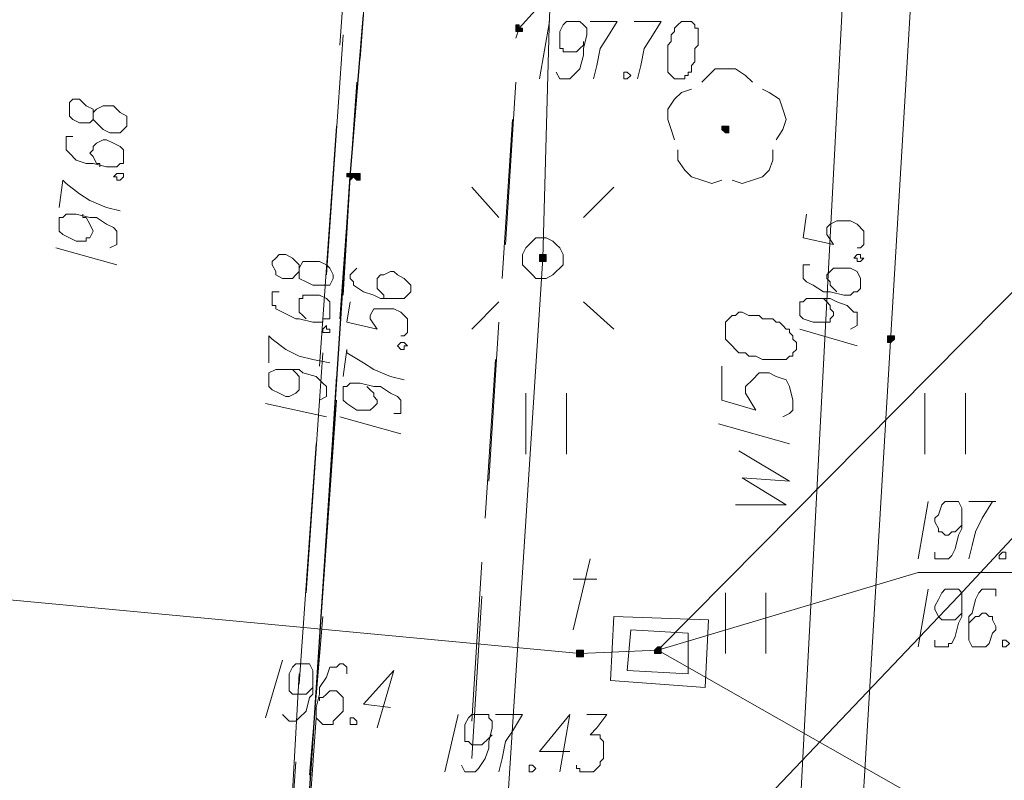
# Model space of a CAD drawing. Header units: metres. Extents: x 7431553 to 7432401, y 5544342 to 5544539.
# Tile 42 of 180: x 7432087 to 7432099, y 5544481 to 5544491. Entities that reach past the tile are written whole.
import ezdxf

# ---------------------------------------------------------------- set-up
doc = ezdxf.new("R2010")
doc.units = ezdxf.units.M
doc.header["$MEASUREMENT"] = 0
doc.layers.add('BG-PR90-PB-PZT-PZT01_2026_04_14$0$MAPA DCP', color=7, linetype='Continuous', lineweight=0)
doc.layers.add('PRIMETECH_XREF', color=7, linetype='Continuous', lineweight=5)

# ---------------------------------------------------------------- blocks, each defined once
blk = doc.blocks.new('BG-PR90-PB-PZT-PZT01_2026_04_14$0$Naddrwiną2025_v2klauzulap')
at = {"layer": 'BG-PR90-PB-PZT-PZT01_2026_04_14$0$MAPA DCP', "linetype": 'Continuous', "lineweight": 0, "transparency": 33554559}
for color, points in [(52, [(7431675.553, 5544511.981), (7431675.553, 5544511.981), (7431675.553, 5544511.981), (7431675.595, 5544511.981), (7431675.595, 5544511.981), (7431675.595, 5544511.981), (7431675.595, 5544512.023), (7431675.595, 5544512.023), (7431675.595, 5544512.023), (7431675.595, 5544512.023), (7431675.553, 5544512.066), (7431675.553, 5544512.066), (7431675.553, 5544512.066), (7431675.553, 5544512.066), (7431675.51, 5544512.066), (7431675.51, 5544512.023), (7431675.51, 5544512.023), (7431675.51, 5544512.023), (7431675.51, 5544512.023), (7431675.51, 5544511.981), (7431675.51, 5544511.981), (7431675.51, 5544511.981), (7431675.51, 5544511.981)]), (256, [(7431674.494, 5544507.663), (7431674.494, 5544507.663), (7431674.494, 5544507.663), (7431674.494, 5544507.705), (7431674.537, 5544507.705), (7431674.537, 5544507.705), (7431674.537, 5544507.705), (7431674.537, 5544507.705), (7431674.579, 5544507.705), (7431674.579, 5544507.705), (7431674.579, 5544507.663), (7431674.579, 5544507.663), (7431674.579, 5544507.663), (7431674.579, 5544507.663), (7431674.579, 5544507.621), (7431674.579, 5544507.621), (7431674.579, 5544507.621), (7431674.579, 5544507.621), (7431674.537, 5544507.621), (7431674.537, 5544507.621), (7431674.537, 5544507.621), (7431674.494, 5544507.621), (7431674.494, 5544507.621)]), (256, [(7431671.658, 5544507.324), (7431671.7, 5544507.324), (7431671.7, 5544507.324), (7431671.7, 5544507.324), (7431671.7, 5544507.324), (7431671.7, 5544507.324), (7431671.7, 5544507.367), (7431671.7, 5544507.367), (7431671.7, 5544507.367), (7431671.7, 5544507.367), (7431671.7, 5544507.409), (7431671.7, 5544507.409), (7431671.658, 5544507.409), (7431671.658, 5544507.409), (7431671.658, 5544507.409), (7431671.658, 5544507.367), (7431671.616, 5544507.367), (7431671.616, 5544507.367), (7431671.616, 5544507.367), (7431671.616, 5544507.324), (7431671.616, 5544507.324)]), (256, [(7431673.521, 5544505.292), (7431673.521, 5544505.292), (7431673.521, 5544505.292), (7431673.563, 5544505.335), (7431673.563, 5544505.335), (7431673.563, 5544505.335), (7431673.563, 5544505.335), (7431673.563, 5544505.377), (7431673.563, 5544505.377), (7431673.563, 5544505.377), (7431673.521, 5544505.377), (7431673.521, 5544505.377), (7431673.521, 5544505.377), (7431673.521, 5544505.377), (7431673.478, 5544505.377), (7431673.478, 5544505.377), (7431673.478, 5544505.377), (7431673.478, 5544505.377), (7431673.478, 5544505.335), (7431673.478, 5544505.335), (7431673.478, 5544505.335), (7431673.478, 5544505.335), (7431673.478, 5544505.292)]), (256, [(7431673.521, 5544505.208), (7431673.521, 5544505.208), (7431673.521, 5544505.208), (7431673.521, 5544505.208), (7431673.521, 5544505.25), (7431673.563, 5544505.25), (7431673.563, 5544505.25), (7431673.563, 5544505.25), (7431673.521, 5544505.292), (7431673.521, 5544505.292), (7431673.521, 5544505.292), (7431673.521, 5544505.292), (7431673.521, 5544505.292), (7431673.478, 5544505.292), (7431673.478, 5544505.292), (7431673.478, 5544505.292), (7431673.478, 5544505.292), (7431673.478, 5544505.25), (7431673.478, 5544505.25), (7431673.478, 5544505.25), (7431673.478, 5544505.25), (7431673.478, 5544505.208), (7431673.478, 5544505.208), (7431673.478, 5544505.208), (7431673.478, 5544505.208)])]:
    blk.add_hatch(color=color, dxfattribs=at).paths.add_polyline_path(points)
at = {"layer": 'BG-PR90-PB-PZT-PZT01_2026_04_14$0$MAPA DCP', "linetype": 'Continuous', "lineweight": 0, "true_color": 0x009a00, "transparency": 33554559}
blk.add_hatch(color=94, dxfattribs=at).paths.add_polyline_path([(7431672.97, 5544509.949), (7431672.97, 5544509.991), (7431672.928, 5544509.991), (7431672.928, 5544509.991), (7431672.928, 5544509.991), (7431672.886, 5544509.991), (7431672.886, 5544509.991), (7431672.886, 5544509.991), (7431672.886, 5544509.991), (7431672.886, 5544509.949), (7431672.886, 5544509.949), (7431672.886, 5544509.949), (7431672.886, 5544509.907), (7431672.886, 5544509.907), (7431672.928, 5544509.907), (7431672.928, 5544509.907), (7431672.928, 5544509.907)])
at = {"layer": 'BG-PR90-PB-PZT-PZT01_2026_04_14$0$MAPA DCP', "linetype": 'Continuous', "lineweight": 0, "true_color": 0xff6500, "transparency": 33554559}
for points in [[(7431679.447, 5544509.06), (7431679.49, 5544509.06), (7431679.49, 5544509.06), (7431679.49, 5544509.06), (7431679.49, 5544509.102), (7431679.49, 5544509.102), (7431679.49, 5544509.102), (7431679.49, 5544509.102), (7431679.49, 5544509.145), (7431679.49, 5544509.145), (7431679.49, 5544509.145), (7431679.49, 5544509.145), (7431679.447, 5544509.145), (7431679.447, 5544509.145), (7431679.447, 5544509.145), (7431679.447, 5544509.145), (7431679.405, 5544509.145), (7431679.405, 5544509.102), (7431679.405, 5544509.102), (7431679.405, 5544509.102), (7431679.405, 5544509.102)], [(7431679.49, 5544508.086), (7431679.49, 5544508.086), (7431679.49, 5544508.086), (7431679.532, 5544508.086), (7431679.532, 5544508.129), (7431679.532, 5544508.129), (7431679.532, 5544508.129), (7431679.532, 5544508.171), (7431679.532, 5544508.171), (7431679.532, 5544508.171), (7431679.49, 5544508.171), (7431679.49, 5544508.171), (7431679.49, 5544508.171), (7431679.49, 5544508.171), (7431679.447, 5544508.171), (7431679.447, 5544508.171), (7431679.447, 5544508.171), (7431679.447, 5544508.171), (7431679.447, 5544508.129), (7431679.447, 5544508.129), (7431679.447, 5544508.129), (7431679.447, 5544508.086), (7431679.447, 5544508.086)]]:
    blk.add_hatch(color=30, dxfattribs=at).paths.add_polyline_path(points)
at = {"layer": 'BG-PR90-PB-PZT-PZT01_2026_04_14$0$MAPA DCP', "linetype": 'Continuous', "lineweight": 25, "transparency": 33554687}
blk.add_lwpolyline([(7431740.323, 5544502.879), (7431738.841, 5544501.906), (7431737.19, 5544501.398), (7431735.666, 5544501.398), (7431703.704, 5544503.514), (7431697.354, 5544503.684), (7431695.365, 5544503.811), (7431673.521, 5544505.25), (7431671.489, 5544505.419)], dxfattribs=at)
at = {"layer": 'BG-PR90-PB-PZT-PZT01_2026_04_14$0$MAPA DCP', "color": 1, "linetype": 'Continuous', "lineweight": 18, "transparency": 33554687}
blk.add_lwpolyline([(7431770.083, 5544497.757), (7431763.902, 5544498.815), (7431752.811, 5544501.186), (7431737.063, 5544503.726), (7431734.989, 5544503.726), (7431705.313, 5544505.673), (7431674.537, 5544507.663), (7431671.489, 5544507.748), (7431664.504, 5544508.721), (7431660.482, 5544511.304), (7431658.831, 5544513.039), (7431657.053, 5544516.849), (7431656.249, 5544521.04), (7431658.196, 5544542.588), (7431658.873, 5544545.975), (7431662.98, 5544562.612), (7431663.276, 5544568.157), (7431664.334, 5544568.115)], dxfattribs=at)
at = {"layer": 'BG-PR90-PB-PZT-PZT01_2026_04_14$0$MAPA DCP', "color": 5, "linetype": 'Continuous', "lineweight": 18, "transparency": 33554687}
for points in [[(7431659.932, 5544535.815), (7431659.762, 5544530.565), (7431666.874, 5544523.919), (7431678.77, 5544512.87), (7431681.437, 5544510.33), (7431681.691, 5544510.076), (7431681.564, 5544509.695), (7431681.649, 5544508.933), (7431681.691, 5544508.383), (7431681.649, 5544505.546), (7431681.606, 5544495.979), (7431681.522, 5544487.258), (7431681.606, 5544485.904), (7431681.395, 5544485.184), (7431678.855, 5544482.263), (7431674.24, 5544477.141), (7431671.319, 5544473.796)], [(7431736.978, 5544505.038), (7431702.223, 5544507.663), (7431696.635, 5544508.129), (7431695.365, 5544508.256), (7431692.486, 5544509.06), (7431687.152, 5544510.584), (7431670.219, 5544511.473), (7431664.8, 5544511.769), (7431664.631, 5544511.812), (7431663.572, 5544511.896), (7431661.456, 5544514.225), (7431659.847, 5544514.352), (7431659.551, 5544514.394), (7431659.508, 5544514.394)], [(7431675.891, 5544509.907), (7431676.315, 5544509.907), (7431676.442, 5544510.33), (7431676.23, 5544510.203), (7431676.145, 5544510.203), (7431676.061, 5544510.288), (7431675.976, 5544510.372), (7431675.976, 5544510.499), (7431676.018, 5544510.584), (7431676.061, 5544510.711), (7431676.145, 5544510.753), (7431676.315, 5544510.796), (7431676.442, 5544510.796), (7431676.484, 5544510.753), (7431676.526, 5544510.669)], [(7431676.611, 5544509.864), (7431676.865, 5544510.753)], [(7431677.627, 5544510.076), (7431677.627, 5544510.711), (7431677.288, 5544510.161), (7431677.331, 5544510.753), (7431676.95, 5544510.118)]]:
    blk.add_lwpolyline(points, dxfattribs=at)
at = {"layer": 'BG-PR90-PB-PZT-PZT01_2026_04_14$0$MAPA DCP', "color": 30, "linetype": 'Continuous', "lineweight": 18, "true_color": 0xff6500, "transparency": 33554687}
for points in [[(7431679.447, 5544509.102), (7431662.599, 5544525.782), (7431661.583, 5544526.29)], [(7431679.447, 5544509.102), (7431683.13, 5544515.579)], [(7431679.447, 5544509.102), (7431678.474, 5544512.362), (7431678.474, 5544515.41)], [(7431677.119, 5544482.94), (7431679.49, 5544508.129), (7431679.447, 5544509.102)]]:
    blk.add_lwpolyline(points, dxfattribs=at)
at = {"layer": 'BG-PR90-PB-PZT-PZT01_2026_04_14$0$MAPA DCP', "color": 54, "linetype": 'Continuous', "lineweight": 18, "true_color": 0x9a9a00, "transparency": 33554687}
blk.add_lwpolyline([(7431635.378, 5544521.633), (7431636.733, 5544521.548), (7431639.993, 5544521.21), (7431662.345, 5544520.321), (7431670.473, 5544512.32), (7431732.83, 5544508.594), (7431751.372, 5544507.578), (7431751.456, 5544504.573), (7431767.712, 5544503.218), (7431770.083, 5544503.049)], dxfattribs=at)
at = {"layer": 'BG-PR90-PB-PZT-PZT01_2026_04_14$0$MAPA DCP', "color": 30, "linetype": 'Continuous', "lineweight": 9, "true_color": 0xff6500, "transparency": 33554687}
for points in [[(7431678.22, 5544513.42), (7431678.22, 5544513.463), (7431678.304, 5544513.463), (7431678.304, 5544513.378), (7431678.262, 5544513.378)], [(7431679.32, 5544513.463), (7431679.363, 5544513.505), (7431679.405, 5544513.463), (7431679.405, 5544513.42), (7431679.363, 5544513.42), (7431679.32, 5544513.42)], [(7431680.294, 5544505.292), (7431680.336, 5544505.335), (7431680.379, 5544505.335), (7431680.379, 5544505.25), (7431680.336, 5544505.25), (7431680.294, 5544505.25)]]:
    blk.add_lwpolyline(points, close=True, dxfattribs=at)
for points in [[(7431677.585, 5544512.997), (7431677.585, 5544513.336), (7431677.585, 5544513.293), (7431677.796, 5544513.166), (7431677.966, 5544513.082), (7431678.135, 5544513.039), (7431678.304, 5544512.997)], [(7431678.77, 5544513.336), (7431678.685, 5544513.336), (7431678.685, 5544513.166), (7431678.728, 5544513.124), (7431678.812, 5544513.082), (7431678.982, 5544513.039), (7431679.024, 5544512.997), (7431679.236, 5544512.997), (7431679.32, 5544512.997), (7431679.405, 5544513.039), (7431679.405, 5544513.082), (7431679.405, 5544513.166), (7431679.405, 5544513.209), (7431679.363, 5544513.251), (7431679.236, 5544513.293), (7431679.193, 5544513.336), (7431679.151, 5544513.336), (7431679.066, 5544513.293), (7431679.024, 5544513.293), (7431679.024, 5544513.251), (7431678.982, 5544513.209), (7431678.982, 5544513.166), (7431679.024, 5544513.124), (7431679.024, 5544513.082), (7431679.066, 5544513.039), (7431679.109, 5544512.997)], [(7431678.22, 5544512.574), (7431678.304, 5544512.574), (7431678.304, 5544512.743), (7431678.262, 5544512.785), (7431678.177, 5544512.828), (7431678.008, 5544512.87), (7431677.923, 5544512.912), (7431677.754, 5544512.912), (7431677.669, 5544512.912), (7431677.585, 5544512.87), (7431677.585, 5544512.828), (7431677.585, 5544512.743), (7431677.585, 5544512.701), (7431677.627, 5544512.658), (7431677.754, 5544512.616), (7431677.796, 5544512.574), (7431677.839, 5544512.574), (7431677.923, 5544512.616), (7431677.966, 5544512.616), (7431677.966, 5544512.658), (7431678.008, 5544512.701), (7431678.008, 5544512.743), (7431677.966, 5544512.785), (7431677.966, 5544512.828), (7431677.923, 5544512.87), (7431677.881, 5544512.912)], [(7431679.32, 5544512.574), (7431679.405, 5544512.574), (7431679.405, 5544512.743), (7431679.363, 5544512.743), (7431679.363, 5544512.785), (7431679.278, 5544512.828), (7431679.109, 5544512.87), (7431679.024, 5544512.912), (7431678.855, 5544512.912), (7431678.77, 5544512.912), (7431678.728, 5544512.912), (7431678.685, 5544512.87), (7431678.685, 5544512.828), (7431678.685, 5544512.743), (7431678.685, 5544512.701), (7431678.728, 5544512.658), (7431678.812, 5544512.616), (7431678.897, 5544512.574), (7431678.939, 5544512.574), (7431679.024, 5544512.616), (7431679.066, 5544512.658), (7431679.066, 5544512.701), (7431679.066, 5544512.743), (7431679.066, 5544512.785), (7431679.066, 5544512.828), (7431679.024, 5544512.87), (7431678.982, 5544512.912), (7431678.939, 5544512.912)], [(7431677.585, 5544512.489), (7431678.304, 5544512.362)], [(7431678.685, 5544512.489), (7431679.405, 5544512.362)], [(7431680.167, 5544505.758), (7431680.125, 5544505.419), (7431679.701, 5544505.8), (7431680.421, 5544505.589)], [(7431679.744, 5544505.208), (7431679.659, 5544505.208), (7431679.617, 5544505.165), (7431679.617, 5544505.123), (7431679.659, 5544505.081), (7431679.659, 5544505.038), (7431679.659, 5544504.996), (7431679.786, 5544504.954), (7431679.913, 5544504.869), (7431679.998, 5544504.869), (7431680.167, 5544504.827), (7431680.252, 5544504.827), (7431680.294, 5544504.827), (7431680.336, 5544504.869), (7431680.379, 5544504.911), (7431680.379, 5544504.996), (7431680.379, 5544505.038), (7431680.336, 5544505.038), (7431680.294, 5544505.081), (7431680.209, 5544505.165), (7431680.167, 5544505.165), (7431680.125, 5544505.165), (7431680.04, 5544505.165), (7431679.998, 5544505.123), (7431679.955, 5544505.081), (7431679.955, 5544505.038), (7431679.955, 5544504.996), (7431679.998, 5544504.954), (7431680.04, 5544504.911), (7431680.04, 5544504.869), (7431680.082, 5544504.869)], [(7431680.252, 5544504.403), (7431680.294, 5544504.446), (7431680.336, 5544504.488), (7431680.336, 5544504.573), (7431680.294, 5544504.615), (7431680.209, 5544504.7), (7431680.04, 5544504.742), (7431679.998, 5544504.784), (7431679.828, 5544504.784), (7431679.701, 5544504.784), (7431679.617, 5544504.742), (7431679.617, 5544504.7), (7431679.617, 5544504.657), (7431679.617, 5544504.615), (7431679.617, 5544504.573), (7431679.659, 5544504.53), (7431679.744, 5544504.488), (7431679.828, 5544504.488), (7431679.871, 5544504.488), (7431679.913, 5544504.488), (7431679.955, 5544504.488), (7431679.998, 5544504.53), (7431679.998, 5544504.573), (7431679.998, 5544504.615), (7431679.998, 5544504.657), (7431679.998, 5544504.7), (7431679.955, 5544504.742), (7431679.913, 5544504.784)], [(7431679.574, 5544504.403), (7431680.294, 5544504.192)]]:
    blk.add_lwpolyline(points, dxfattribs=at)
at = {"layer": 'BG-PR90-PB-PZT-PZT01_2026_04_14$0$MAPA DCP', "linetype": 'Continuous', "lineweight": 18, "transparency": 33554687}
for points in [[(7431676.992, 5544512.955), (7431676.23, 5544512.955)], [(7431676.23, 5544512.447), (7431676.992, 5544512.447)], [(7431679.49, 5544510.457), (7431678.728, 5544510.457)], [(7431678.728, 5544509.949), (7431679.49, 5544509.949)], [(7431670.303, 5544508.594), (7431671.658, 5544507.367), (7431671.785, 5544507.324)], [(7431673.648, 5544508.552), (7431674.029, 5544508.171)], [(7431675.426, 5544508.552), (7431675.087, 5544508.171)], [(7431679.193, 5544508.044), (7431678.304, 5544508.256)], [(7431678.558, 5544508.044), (7431678.558, 5544508.34)], [(7431676.992, 5544507.959), (7431676.23, 5544507.959)], [(7431676.23, 5544507.451), (7431676.992, 5544507.451)], [(7431674.367, 5544507.197), (7431672.335, 5544507.324)], [(7431672.801, 5544507.282), (7431674.791, 5544507.155)], [(7431673.648, 5544506.774), (7431674.029, 5544507.113)], [(7431675.426, 5544506.774), (7431675.087, 5544507.113)], [(7431677.331, 5544506.986), (7431675.341, 5544507.113)], [(7431675.807, 5544507.07), (7431677.796, 5544506.943)], [(7431680.336, 5544506.774), (7431678.347, 5544506.901)], [(7431678.77, 5544506.901), (7431680.802, 5544506.774)], [(7431672.039, 5544505.377), (7431671.489, 5544505.419), (7431670.007, 5544505.504)], [(7431668.906, 5544505.335), (7431671.87, 5544505.123)], [(7431675.299, 5544505.123), (7431673.521, 5544505.25), (7431672.335, 5544505.335)], [(7431675.002, 5544505.165), (7431673.521, 5544505.25), (7431673.013, 5544505.292)], [(7431674.748, 5544504.954), (7431671.743, 5544505.165)], [(7431672.886, 5544505.081), (7431675.891, 5544504.869)], [(7431678.008, 5544504.954), (7431676.018, 5544505.081)], [(7431679.32, 5544504.869), (7431676.315, 5544505.081)], [(7431678.728, 5544504.7), (7431675.722, 5544504.911)], [(7431676.865, 5544504.827), (7431679.871, 5544504.615)], [(7431681.014, 5544504.742), (7431679.024, 5544504.911)], [(7431683.3, 5544504.615), (7431680.294, 5544504.827)], [(7431682.707, 5544504.446), (7431679.744, 5544504.615)], [(7431680.844, 5544504.573), (7431683.85, 5544504.361)]]:
    blk.add_lwpolyline(points, dxfattribs=at)
at = {"layer": 'BG-PR90-PB-PZT-PZT01_2026_04_14$0$MAPA DCP', "color": 52, "linetype": 'Continuous', "lineweight": 0, "transparency": 33554687}
blk.add_lwpolyline([(7431675.553, 5544511.981), (7431675.553, 5544511.981), (7431675.553, 5544511.981), (7431675.595, 5544511.981), (7431675.595, 5544511.981), (7431675.595, 5544511.981), (7431675.595, 5544512.023), (7431675.595, 5544512.023), (7431675.595, 5544512.023), (7431675.595, 5544512.023), (7431675.553, 5544512.066), (7431675.553, 5544512.066), (7431675.553, 5544512.066), (7431675.553, 5544512.066), (7431675.51, 5544512.066), (7431675.51, 5544512.023), (7431675.51, 5544512.023), (7431675.51, 5544512.023), (7431675.51, 5544512.023), (7431675.51, 5544511.981), (7431675.51, 5544511.981), (7431675.51, 5544511.981), (7431675.51, 5544511.981)], close=True, dxfattribs=at)
at = {"layer": 'BG-PR90-PB-PZT-PZT01_2026_04_14$0$MAPA DCP', "color": 52, "linetype": 'Continuous', "lineweight": 9, "transparency": 33554687}
for points in [[(7431673.986, 5544510.965), (7431674.283, 5544510.923), (7431674.367, 5544511.304), (7431674.24, 5544511.219), (7431674.156, 5544511.219), (7431674.113, 5544511.261), (7431674.071, 5544511.346), (7431674.071, 5544511.431), (7431674.071, 5544511.515), (7431674.113, 5544511.6), (7431674.198, 5544511.685), (7431674.283, 5544511.685), (7431674.367, 5544511.685), (7431674.41, 5544511.642), (7431674.41, 5544511.6)], [(7431674.621, 5544511.007), (7431674.621, 5544510.923), (7431674.791, 5544510.923), (7431674.833, 5544510.965), (7431674.875, 5544511.05), (7431674.96, 5544511.177), (7431674.96, 5544511.261), (7431675.002, 5544511.431), (7431675.002, 5544511.515), (7431674.96, 5544511.558), (7431674.96, 5544511.6), (7431674.918, 5544511.642), (7431674.875, 5544511.642), (7431674.833, 5544511.642), (7431674.791, 5544511.642), (7431674.706, 5544511.6), (7431674.664, 5544511.515), (7431674.664, 5544511.431), (7431674.664, 5544511.388), (7431674.664, 5544511.304), (7431674.706, 5544511.261), (7431674.748, 5544511.219), (7431674.791, 5544511.219), (7431674.833, 5544511.261), (7431674.875, 5544511.261), (7431674.918, 5544511.304), (7431674.96, 5544511.346)], [(7431675.426, 5544511.515), (7431675.383, 5544511.6), (7431675.214, 5544511.6), (7431675.214, 5544511.558), (7431675.129, 5544511.473), (7431675.087, 5544511.346), (7431675.045, 5544511.261), (7431675.045, 5544511.092), (7431675.045, 5544511.007), (7431675.045, 5544510.965), (7431675.087, 5544510.923), (7431675.087, 5544510.88), (7431675.129, 5544510.88), (7431675.172, 5544510.88), (7431675.214, 5544510.88), (7431675.256, 5544510.88), (7431675.299, 5544510.923), (7431675.341, 5544511.05), (7431675.341, 5544511.092), (7431675.341, 5544511.134), (7431675.341, 5544511.219), (7431675.341, 5544511.261), (7431675.299, 5544511.261), (7431675.256, 5544511.304), (7431675.214, 5544511.304), (7431675.172, 5544511.261), (7431675.129, 5544511.261), (7431675.087, 5544511.219), (7431675.045, 5544511.177)], [(7431675.426, 5544510.88), (7431675.637, 5544511.6)]]:
    blk.add_lwpolyline(points, dxfattribs=at)
blk.add_lwpolyline([(7431674.537, 5544511.558), (7431674.494, 5544511.6), (7431674.494, 5544511.642), (7431674.537, 5544511.642), (7431674.537, 5544511.685), (7431674.579, 5544511.642), (7431674.579, 5544511.6), (7431674.537, 5544511.6)], close=True, dxfattribs=at)
at = {"layer": 'BG-PR90-PB-PZT-PZT01_2026_04_14$0$MAPA DCP', "color": 5, "linetype": 'Continuous', "lineweight": 18, "transparency": 33554687}
blk.add_lwpolyline([(7431675.426, 5544509.949), (7431675.553, 5544509.949), (7431675.595, 5544509.991), (7431675.637, 5544510.034), (7431675.68, 5544510.076), (7431675.722, 5544510.118), (7431675.722, 5544510.161), (7431675.722, 5544510.203), (7431675.764, 5544510.245), (7431675.764, 5544510.33), (7431675.807, 5544510.415), (7431675.807, 5544510.499), (7431675.807, 5544510.584), (7431675.807, 5544510.626), (7431675.807, 5544510.711), (7431675.764, 5544510.753), (7431675.764, 5544510.796), (7431675.722, 5544510.796), (7431675.68, 5544510.838), (7431675.637, 5544510.838), (7431675.595, 5544510.838), (7431675.553, 5544510.796), (7431675.51, 5544510.796), (7431675.468, 5544510.753), (7431675.426, 5544510.753), (7431675.426, 5544510.711), (7431675.383, 5544510.669), (7431675.341, 5544510.626), (7431675.341, 5544510.584), (7431675.299, 5544510.542), (7431675.299, 5544510.499), (7431675.299, 5544510.457), (7431675.299, 5544510.415), (7431675.256, 5544510.372), (7431675.256, 5544510.33), (7431675.256, 5544510.288), (7431675.256, 5544510.245), (7431675.214, 5544510.161), (7431675.214, 5544510.118), (7431675.256, 5544510.076), (7431675.256, 5544510.034), (7431675.299, 5544509.991), (7431675.341, 5544509.949), (7431675.383, 5544509.949)], close=True, dxfattribs=at)
at = {"layer": 'BG-PR90-PB-PZT-PZT01_2026_04_14$0$MAPA DCP', "color": 94, "linetype": 'Continuous', "lineweight": 18, "true_color": 0x009a00, "transparency": 33554687}
for points in [[(7431672.42, 5544510.415), (7431672.462, 5544510.499), (7431672.547, 5544510.626), (7431672.674, 5544510.669), (7431672.801, 5544510.711), (7431672.928, 5544510.669), (7431673.055, 5544510.584)], [(7431673.182, 5544510.542), (7431673.309, 5544510.542), (7431673.436, 5544510.499), (7431673.521, 5544510.415), (7431673.563, 5544510.288), (7431673.605, 5544510.161), (7431673.563, 5544510.034)], [(7431672.335, 5544509.653), (7431672.251, 5544509.737), (7431672.166, 5544509.822), (7431672.166, 5544510.076), (7431672.251, 5544510.203), (7431672.335, 5544510.288)], [(7431673.563, 5544509.907), (7431673.605, 5544509.78), (7431673.563, 5544509.653), (7431673.521, 5544509.526), (7431673.436, 5544509.441), (7431673.309, 5544509.356), (7431673.182, 5544509.356)], [(7431673.055, 5544509.314), (7431672.928, 5544509.272), (7431672.801, 5544509.229), (7431672.674, 5544509.229), (7431672.547, 5544509.314), (7431672.462, 5544509.399), (7431672.42, 5544509.526)]]:
    blk.add_lwpolyline(points, dxfattribs=at)
at = {"layer": 'BG-PR90-PB-PZT-PZT01_2026_04_14$0$MAPA DCP', "color": 94, "linetype": 'Continuous', "lineweight": 0, "true_color": 0x009a00, "transparency": 33554687}
blk.add_lwpolyline([(7431672.97, 5544509.949), (7431672.97, 5544509.991), (7431672.928, 5544509.991), (7431672.928, 5544509.991), (7431672.928, 5544509.991), (7431672.886, 5544509.991), (7431672.886, 5544509.991), (7431672.886, 5544509.991), (7431672.886, 5544509.991), (7431672.886, 5544509.949), (7431672.886, 5544509.949), (7431672.886, 5544509.949), (7431672.886, 5544509.907), (7431672.886, 5544509.907), (7431672.928, 5544509.907), (7431672.928, 5544509.907), (7431672.928, 5544509.907), (7431672.97, 5544509.949)], close=True, dxfattribs=at)
at = {"layer": 'BG-PR90-PB-PZT-PZT01_2026_04_14$0$MAPA DCP', "color": 30, "linetype": 'Continuous', "lineweight": 18, "true_color": 0xff6500, "transparency": 33554687}
blk.add_lwpolyline([(7431679.024, 5544508.552), (7431679.066, 5544509.737), (7431679.913, 5544509.695), (7431679.828, 5544508.51)], close=True, dxfattribs=at)
at = {"layer": 'BG-PR90-PB-PZT-PZT01_2026_04_14$0$MAPA DCP', "linetype": 'Continuous', "lineweight": 9, "transparency": 33554687}
for points in [[(7431671.573, 5544509.483), (7431671.573, 5544509.399), (7431671.616, 5544509.356), (7431671.658, 5544509.314), (7431671.7, 5544509.314), (7431671.743, 5544509.272), (7431671.785, 5544509.272), (7431671.827, 5544509.272), (7431671.87, 5544509.229), (7431671.954, 5544509.229), (7431672.039, 5544509.229), (7431672.124, 5544509.229), (7431672.166, 5544509.229), (7431672.208, 5544509.229), (7431672.251, 5544509.272), (7431672.293, 5544509.314), (7431672.293, 5544509.356), (7431672.293, 5544509.399), (7431672.293, 5544509.441), (7431672.251, 5544509.441), (7431672.251, 5544509.483), (7431672.208, 5544509.483), (7431672.208, 5544509.526), (7431672.166, 5544509.526), (7431672.124, 5544509.526), (7431672.081, 5544509.568), (7431672.039, 5544509.568), (7431671.997, 5544509.568), (7431671.954, 5544509.568), (7431671.912, 5544509.568), (7431671.87, 5544509.61), (7431671.827, 5544509.61), (7431671.785, 5544509.61), (7431671.743, 5544509.61), (7431671.7, 5544509.61), (7431671.658, 5544509.61), (7431671.658, 5544509.568), (7431671.616, 5544509.568), (7431671.573, 5544509.526)], [(7431672.208, 5544508.679), (7431672.208, 5544508.721), (7431672.251, 5544508.764), (7431672.293, 5544508.721), (7431672.293, 5544508.679), (7431672.251, 5544508.679)], [(7431675.637, 5544505.843), (7431675.595, 5544505.885), (7431675.595, 5544505.927), (7431675.637, 5544505.97), (7431675.637, 5544505.927), (7431675.68, 5544505.927), (7431675.68, 5544505.885)], [(7431675.468, 5544504.911), (7431675.426, 5544504.911), (7431675.383, 5544504.954), (7431675.426, 5544504.954), (7431675.426, 5544504.996), (7431675.468, 5544504.996), (7431675.468, 5544504.954)], [(7431673.521, 5544502.287), (7431673.478, 5544502.329), (7431673.478, 5544502.414), (7431673.521, 5544502.414), (7431673.563, 5544502.371), (7431673.563, 5544502.329), (7431673.521, 5544502.329)]]:
    blk.add_lwpolyline(points, close=True, dxfattribs=at)
at = {"layer": 'BG-PR90-PB-PZT-PZT01_2026_04_14$0$MAPA DCP', "linetype": 'Continuous', "lineweight": 18, "transparency": 33554687}
for points in [[(7431679.744, 5544509.483), (7431679.701, 5544508.721), (7431679.193, 5544508.764), (7431679.236, 5544509.483)], [(7431674.283, 5544507.663), (7431674.283, 5544507.705), (7431674.325, 5544507.79), (7431674.367, 5544507.832), (7431674.41, 5544507.875), (7431674.494, 5544507.917), (7431674.537, 5544507.917), (7431674.621, 5544507.917), (7431674.664, 5544507.875), (7431674.706, 5544507.832), (7431674.748, 5544507.79), (7431674.791, 5544507.705), (7431674.791, 5544507.663), (7431674.791, 5544507.578), (7431674.748, 5544507.536), (7431674.706, 5544507.494), (7431674.664, 5544507.451), (7431674.621, 5544507.409), (7431674.537, 5544507.409), (7431674.494, 5544507.409), (7431674.41, 5544507.451), (7431674.367, 5544507.494), (7431674.325, 5544507.536), (7431674.283, 5544507.578)]]:
    blk.add_lwpolyline(points, close=True, dxfattribs=at)
at = {"layer": 'BG-PR90-PB-PZT-PZT01_2026_04_14$0$MAPA DCP', "linetype": 'Continuous', "lineweight": 9, "transparency": 33554687}
for points in [[(7431671.573, 5544508.806), (7431671.573, 5544509.145), (7431671.785, 5544509.018), (7431671.912, 5544508.933), (7431672.124, 5544508.891), (7431672.293, 5544508.848)], [(7431671.573, 5544508.256), (7431671.573, 5544508.594), (7431671.785, 5544508.467), (7431671.912, 5544508.383), (7431672.124, 5544508.34), (7431672.293, 5544508.298)], [(7431672.208, 5544507.832), (7431672.293, 5544507.875), (7431672.293, 5544508.002), (7431672.251, 5544508.044), (7431672.166, 5544508.129), (7431671.997, 5544508.171), (7431671.912, 5544508.171), (7431671.743, 5544508.213), (7431671.658, 5544508.213), (7431671.616, 5544508.171), (7431671.573, 5544508.129), (7431671.573, 5544508.086), (7431671.573, 5544508.044), (7431671.573, 5544508.002), (7431671.573, 5544507.959), (7431671.616, 5544507.917), (7431671.7, 5544507.875), (7431671.785, 5544507.875), (7431671.827, 5544507.875), (7431671.912, 5544507.875), (7431671.912, 5544507.917), (7431671.954, 5544507.917), (7431671.954, 5544508.002), (7431671.954, 5544508.044), (7431671.954, 5544508.086), (7431671.912, 5544508.129), (7431671.87, 5544508.171), (7431671.827, 5544508.171)], [(7431671.573, 5544507.748), (7431672.293, 5544507.621)], [(7431674.664, 5544505.335), (7431674.706, 5544505.292), (7431674.748, 5544505.25), (7431674.791, 5544505.25), (7431674.833, 5544505.292), (7431674.875, 5544505.292), (7431674.96, 5544505.419), (7431675.002, 5544505.546), (7431675.045, 5544505.631), (7431675.045, 5544505.8), (7431675.045, 5544505.885), (7431675.045, 5544505.927), (7431675.002, 5544505.97), (7431674.96, 5544506.012), (7431674.918, 5544506.012), (7431674.875, 5544506.012), (7431674.833, 5544505.97), (7431674.791, 5544505.927), (7431674.748, 5544505.843), (7431674.706, 5544505.8), (7431674.706, 5544505.758), (7431674.748, 5544505.673), (7431674.748, 5544505.631), (7431674.791, 5544505.589), (7431674.833, 5544505.589), (7431674.875, 5544505.589), (7431674.918, 5544505.589), (7431674.96, 5544505.631), (7431675.002, 5544505.673), (7431675.045, 5544505.673), (7431675.045, 5544505.716)], [(7431675.087, 5544505.25), (7431675.341, 5544505.208), (7431675.426, 5544505.589), (7431675.299, 5544505.504), (7431675.256, 5544505.504), (7431675.172, 5544505.546), (7431675.172, 5544505.631), (7431675.172, 5544505.716), (7431675.172, 5544505.8), (7431675.214, 5544505.885), (7431675.299, 5544505.97), (7431675.383, 5544505.97), (7431675.468, 5544505.97), (7431675.51, 5544505.927), (7431675.51, 5544505.885)], [(7431676.018, 5544505.165), (7431675.68, 5544505.208), (7431675.722, 5544505.208), (7431675.849, 5544505.419), (7431675.934, 5544505.546), (7431676.018, 5544505.758), (7431676.061, 5544505.927)], [(7431676.484, 5544505.8), (7431676.484, 5544505.885), (7431676.315, 5544505.885), (7431676.272, 5544505.843), (7431676.23, 5544505.758), (7431676.145, 5544505.631), (7431676.145, 5544505.546), (7431676.103, 5544505.377), (7431676.103, 5544505.292), (7431676.103, 5544505.25), (7431676.145, 5544505.208), (7431676.145, 5544505.165), (7431676.188, 5544505.165), (7431676.272, 5544505.165), (7431676.315, 5544505.165), (7431676.357, 5544505.208), (7431676.442, 5544505.335), (7431676.442, 5544505.377), (7431676.442, 5544505.419), (7431676.442, 5544505.504), (7431676.399, 5544505.546), (7431676.357, 5544505.589), (7431676.315, 5544505.589), (7431676.272, 5544505.546), (7431676.23, 5544505.546), (7431676.188, 5544505.504), (7431676.145, 5544505.462)], [(7431676.526, 5544505.123), (7431676.738, 5544505.885)], [(7431674.706, 5544504.615), (7431674.621, 5544504.615), (7431674.579, 5544504.573), (7431674.537, 5544504.53), (7431674.494, 5544504.446), (7431674.494, 5544504.361), (7431674.537, 5544504.319), (7431674.579, 5544504.276), (7431674.621, 5544504.276), (7431674.706, 5544504.319), (7431674.748, 5544504.319), (7431674.791, 5544504.403), (7431674.791, 5544504.446), (7431674.791, 5544504.53), (7431674.748, 5544504.573), (7431674.706, 5544504.615), (7431674.791, 5544504.615), (7431674.833, 5544504.7), (7431674.875, 5544504.784), (7431674.875, 5544504.827), (7431674.875, 5544504.954), (7431674.875, 5544504.996), (7431674.791, 5544505.038), (7431674.748, 5544505.038), (7431674.664, 5544504.996), (7431674.621, 5544504.954), (7431674.579, 5544504.869), (7431674.579, 5544504.827), (7431674.579, 5544504.742), (7431674.579, 5544504.657), (7431674.664, 5544504.615)], [(7431674.96, 5544504.361), (7431674.96, 5544504.276), (7431675.129, 5544504.276), (7431675.129, 5544504.319), (7431675.172, 5544504.319), (7431675.214, 5544504.403), (7431675.299, 5544504.573), (7431675.299, 5544504.615), (7431675.341, 5544504.784), (7431675.341, 5544504.911), (7431675.299, 5544504.911), (7431675.299, 5544504.996), (7431675.256, 5544504.996), (7431675.214, 5544504.996), (7431675.172, 5544504.996), (7431675.129, 5544504.996), (7431675.087, 5544504.996), (7431675.045, 5544504.954), (7431675.002, 5544504.869), (7431675.002, 5544504.784), (7431675.002, 5544504.742), (7431675.002, 5544504.657), (7431675.045, 5544504.657), (7431675.045, 5544504.615), (7431675.087, 5544504.615), (7431675.129, 5544504.615), (7431675.172, 5544504.615), (7431675.214, 5544504.615), (7431675.256, 5544504.657), (7431675.299, 5544504.7)], [(7431675.849, 5544504.234), (7431675.51, 5544504.234), (7431675.553, 5544504.276), (7431675.68, 5544504.446), (7431675.764, 5544504.615), (7431675.807, 5544504.784), (7431675.849, 5544504.996)], [(7431676.315, 5544504.869), (7431676.272, 5544504.954), (7431676.145, 5544504.954), (7431676.103, 5544504.911), (7431676.018, 5544504.827), (7431675.976, 5544504.657), (7431675.934, 5544504.615), (7431675.934, 5544504.403), (7431675.934, 5544504.319), (7431675.976, 5544504.234), (7431676.018, 5544504.234), (7431676.061, 5544504.234), (7431676.103, 5544504.234), (7431676.145, 5544504.234), (7431676.188, 5544504.276), (7431676.23, 5544504.361), (7431676.272, 5544504.446), (7431676.272, 5544504.488), (7431676.23, 5544504.573), (7431676.188, 5544504.615), (7431676.145, 5544504.615), (7431676.103, 5544504.615), (7431676.061, 5544504.615), (7431676.018, 5544504.615), (7431675.976, 5544504.573), (7431675.934, 5544504.53)], [(7431676.357, 5544504.192), (7431676.526, 5544504.954)], [(7431672.801, 5544502.033), (7431672.674, 5544502.033), (7431672.632, 5544501.948), (7431672.547, 5544501.863), (7431672.547, 5544501.779), (7431672.589, 5544501.736), (7431672.632, 5544501.736), (7431672.674, 5544501.736), (7431672.759, 5544501.736), (7431672.801, 5544501.779), (7431672.843, 5544501.863), (7431672.843, 5544501.948), (7431672.843, 5544501.99), (7431672.801, 5544502.033), (7431672.843, 5544502.075), (7431672.928, 5544502.16), (7431672.97, 5544502.244), (7431672.97, 5544502.371), (7431672.928, 5544502.414), (7431672.886, 5544502.456), (7431672.843, 5544502.456), (7431672.759, 5544502.456), (7431672.716, 5544502.371), (7431672.632, 5544502.287), (7431672.632, 5544502.244), (7431672.632, 5544502.16), (7431672.674, 5544502.075), (7431672.716, 5544502.033)], [(7431673.013, 5544501.779), (7431673.013, 5544501.694), (7431673.182, 5544501.694), (7431673.224, 5544501.736), (7431673.309, 5544501.821), (7431673.351, 5544501.948), (7431673.351, 5544502.033), (7431673.394, 5544502.202), (7431673.394, 5544502.287), (7431673.394, 5544502.329), (7431673.351, 5544502.371), (7431673.351, 5544502.414), (7431673.309, 5544502.414), (7431673.267, 5544502.414), (7431673.224, 5544502.414), (7431673.182, 5544502.414), (7431673.14, 5544502.371), (7431673.097, 5544502.287), (7431673.055, 5544502.202), (7431673.055, 5544502.16), (7431673.097, 5544502.075), (7431673.14, 5544502.033), (7431673.182, 5544502.033), (7431673.224, 5544501.99), (7431673.267, 5544502.033), (7431673.351, 5544502.075), (7431673.351, 5544502.117), (7431673.394, 5544502.117)], [(7431673.902, 5544501.609), (7431673.563, 5544501.652), (7431673.605, 5544501.694), (7431673.732, 5544501.863), (7431673.817, 5544501.99), (7431673.902, 5544502.202), (7431673.944, 5544502.371)], [(7431674.41, 5544502.244), (7431674.367, 5544502.329), (7431674.198, 5544502.329), (7431674.156, 5544502.287), (7431674.113, 5544502.202), (7431674.029, 5544502.075), (7431674.029, 5544501.99), (7431673.986, 5544501.821), (7431673.986, 5544501.736), (7431673.986, 5544501.694), (7431674.029, 5544501.652), (7431674.029, 5544501.609), (7431674.071, 5544501.609), (7431674.113, 5544501.609), (7431674.156, 5544501.609), (7431674.198, 5544501.609), (7431674.24, 5544501.652), (7431674.283, 5544501.736), (7431674.325, 5544501.821), (7431674.325, 5544501.863), (7431674.325, 5544501.948), (7431674.283, 5544501.948), (7431674.283, 5544501.99), (7431674.198, 5544502.033), (7431674.113, 5544501.99), (7431674.029, 5544501.948), (7431674.029, 5544501.906), (7431673.986, 5544501.906)], [(7431674.41, 5544501.567), (7431674.621, 5544502.329)]]:
    blk.add_lwpolyline(points, dxfattribs=at)
at = {"layer": 'BG-PR90-PB-PZT-PZT01_2026_04_14$0$MAPA DCP', "color": 30, "linetype": 'Continuous', "lineweight": 0, "true_color": 0xff6500, "transparency": 33554687}
for points in [[(7431679.447, 5544509.06), (7431679.49, 5544509.06), (7431679.49, 5544509.06), (7431679.49, 5544509.06), (7431679.49, 5544509.102), (7431679.49, 5544509.102), (7431679.49, 5544509.102), (7431679.49, 5544509.102), (7431679.49, 5544509.145), (7431679.49, 5544509.145), (7431679.49, 5544509.145), (7431679.49, 5544509.145), (7431679.447, 5544509.145), (7431679.447, 5544509.145), (7431679.447, 5544509.145), (7431679.447, 5544509.145), (7431679.405, 5544509.145), (7431679.405, 5544509.102), (7431679.405, 5544509.102), (7431679.405, 5544509.102), (7431679.405, 5544509.102), (7431679.447, 5544509.06), (7431679.447, 5544509.06)], [(7431679.49, 5544508.086), (7431679.49, 5544508.086), (7431679.49, 5544508.086), (7431679.532, 5544508.086), (7431679.532, 5544508.129), (7431679.532, 5544508.129), (7431679.532, 5544508.129), (7431679.532, 5544508.171), (7431679.532, 5544508.171), (7431679.532, 5544508.171), (7431679.49, 5544508.171), (7431679.49, 5544508.171), (7431679.49, 5544508.171), (7431679.49, 5544508.171), (7431679.447, 5544508.171), (7431679.447, 5544508.171), (7431679.447, 5544508.171), (7431679.447, 5544508.171), (7431679.447, 5544508.129), (7431679.447, 5544508.129), (7431679.447, 5544508.129), (7431679.447, 5544508.086), (7431679.447, 5544508.086)]]:
    blk.add_lwpolyline(points, close=True, dxfattribs=at)
at = {"layer": 'BG-PR90-PB-PZT-PZT01_2026_04_14$0$MAPA DCP', "color": 5, "linetype": 'Continuous', "lineweight": 9, "transparency": 33554687}
for points in [[(7431680.252, 5544508.213), (7431680.252, 5544508.467), (7431680.421, 5544508.34), (7431680.506, 5544508.256), (7431680.506, 5544508.34), (7431680.506, 5544508.383), (7431680.548, 5544508.383), (7431680.59, 5544508.425), (7431680.633, 5544508.425), (7431680.675, 5544508.425), (7431680.717, 5544508.425), (7431680.76, 5544508.425), (7431680.802, 5544508.425), (7431680.844, 5544508.383), (7431680.887, 5544508.383), (7431680.929, 5544508.34), (7431680.971, 5544508.298), (7431680.971, 5544508.256), (7431680.971, 5544508.213), (7431680.971, 5544508.171), (7431680.971, 5544508.129), (7431680.929, 5544508.129), (7431680.929, 5544508.086), (7431680.887, 5544508.086)], [(7431680.717, 5544508.002), (7431680.717, 5544507.621), (7431680.252, 5544508.002), (7431680.971, 5544507.875)], [(7431680.252, 5544507.07), (7431680.252, 5544507.409), (7431680.463, 5544507.282), (7431680.59, 5544507.197), (7431680.802, 5544507.155), (7431680.971, 5544507.113)], [(7431680.887, 5544506.647), (7431680.971, 5544506.689), (7431680.971, 5544506.816), (7431680.929, 5544506.859), (7431680.802, 5544506.943), (7431680.675, 5544506.986), (7431680.59, 5544506.986), (7431680.421, 5544507.028), (7431680.336, 5544507.028), (7431680.294, 5544506.986), (7431680.252, 5544506.986), (7431680.252, 5544506.943), (7431680.252, 5544506.901), (7431680.252, 5544506.859), (7431680.252, 5544506.816), (7431680.252, 5544506.774), (7431680.294, 5544506.732), (7431680.379, 5544506.689), (7431680.463, 5544506.689), (7431680.506, 5544506.689), (7431680.59, 5544506.689), (7431680.59, 5544506.732), (7431680.633, 5544506.774), (7431680.633, 5544506.816), (7431680.633, 5544506.859), (7431680.633, 5544506.901), (7431680.548, 5544506.986), (7431680.506, 5544507.028)], [(7431680.252, 5544506.605), (7431680.971, 5544506.435)]]:
    blk.add_lwpolyline(points, dxfattribs=at)
at = {"layer": 'BG-PR90-PB-PZT-PZT01_2026_04_14$0$MAPA DCP', "linetype": 'Continuous', "lineweight": 0, "transparency": 33554687}
for points in [[(7431674.494, 5544507.663), (7431674.494, 5544507.663), (7431674.494, 5544507.663), (7431674.494, 5544507.705), (7431674.537, 5544507.705), (7431674.537, 5544507.705), (7431674.537, 5544507.705), (7431674.537, 5544507.705), (7431674.579, 5544507.705), (7431674.579, 5544507.705), (7431674.579, 5544507.663), (7431674.579, 5544507.663), (7431674.579, 5544507.663), (7431674.579, 5544507.663), (7431674.579, 5544507.621), (7431674.579, 5544507.621), (7431674.579, 5544507.621), (7431674.579, 5544507.621), (7431674.537, 5544507.621), (7431674.537, 5544507.621), (7431674.537, 5544507.621), (7431674.494, 5544507.621), (7431674.494, 5544507.621)], [(7431671.658, 5544507.324), (7431671.7, 5544507.324), (7431671.7, 5544507.324), (7431671.7, 5544507.324), (7431671.7, 5544507.324), (7431671.7, 5544507.324), (7431671.7, 5544507.367), (7431671.7, 5544507.367), (7431671.7, 5544507.367), (7431671.7, 5544507.367), (7431671.7, 5544507.409), (7431671.7, 5544507.409), (7431671.658, 5544507.409), (7431671.658, 5544507.409), (7431671.658, 5544507.409), (7431671.658, 5544507.367), (7431671.616, 5544507.367), (7431671.616, 5544507.367), (7431671.616, 5544507.367), (7431671.616, 5544507.324), (7431671.616, 5544507.324), (7431671.658, 5544507.324), (7431671.658, 5544507.324)], [(7431673.521, 5544505.292), (7431673.521, 5544505.292), (7431673.521, 5544505.292), (7431673.563, 5544505.335), (7431673.563, 5544505.335), (7431673.563, 5544505.335), (7431673.563, 5544505.335), (7431673.563, 5544505.377), (7431673.563, 5544505.377), (7431673.563, 5544505.377), (7431673.521, 5544505.377), (7431673.521, 5544505.377), (7431673.521, 5544505.377), (7431673.521, 5544505.377), (7431673.478, 5544505.377), (7431673.478, 5544505.377), (7431673.478, 5544505.377), (7431673.478, 5544505.377), (7431673.478, 5544505.335), (7431673.478, 5544505.335), (7431673.478, 5544505.335), (7431673.478, 5544505.335), (7431673.478, 5544505.292)], [(7431673.521, 5544505.208), (7431673.521, 5544505.208), (7431673.521, 5544505.208), (7431673.521, 5544505.208), (7431673.521, 5544505.25), (7431673.563, 5544505.25), (7431673.563, 5544505.25), (7431673.563, 5544505.25), (7431673.521, 5544505.292), (7431673.521, 5544505.292), (7431673.521, 5544505.292), (7431673.521, 5544505.292), (7431673.521, 5544505.292), (7431673.478, 5544505.292), (7431673.478, 5544505.292), (7431673.478, 5544505.292), (7431673.478, 5544505.292), (7431673.478, 5544505.25), (7431673.478, 5544505.25), (7431673.478, 5544505.25), (7431673.478, 5544505.25), (7431673.478, 5544505.208), (7431673.478, 5544505.208), (7431673.478, 5544505.208)]]:
    blk.add_lwpolyline(points, close=True, dxfattribs=at)
at = {"layer": 'BG-PR90-PB-PZT-PZT01_2026_04_14$0$MAPA DCP', "color": 5, "linetype": 'Continuous', "lineweight": 9, "transparency": 33554687}
blk.add_lwpolyline([(7431680.887, 5544507.536), (7431680.929, 5544507.578), (7431680.971, 5544507.536), (7431680.971, 5544507.494), (7431680.929, 5544507.494), (7431680.887, 5544507.494)], close=True, dxfattribs=at)
blk = doc.blocks.new('BG-PR90-PB-PZT-PZT01_2026_04_14')
at = {"layer": 'BG-PR90-PB-PZT-PZT01_2026_04_14$0$MAPA DCP', "rotation": 270}
blk.add_blockref('BG-PR90-PB-PZT-PZT01_2026_04_14$0$Naddrwiną2025_v2klauzulap', (1887585.788, 12976162.34), dxfattribs=at)

msp = doc.modelspace()

# ---------------------------------------------------------------- block references
at = {"layer": 'PRIMETECH_XREF', "linetype": 'Continuous', "lineweight": 0, "rotation": 360}
msp.add_blockref('BG-PR90-PB-PZT-PZT01_2026_04_14', (0, 0), dxfattribs=at)

doc.saveas('drawing.dxf')
